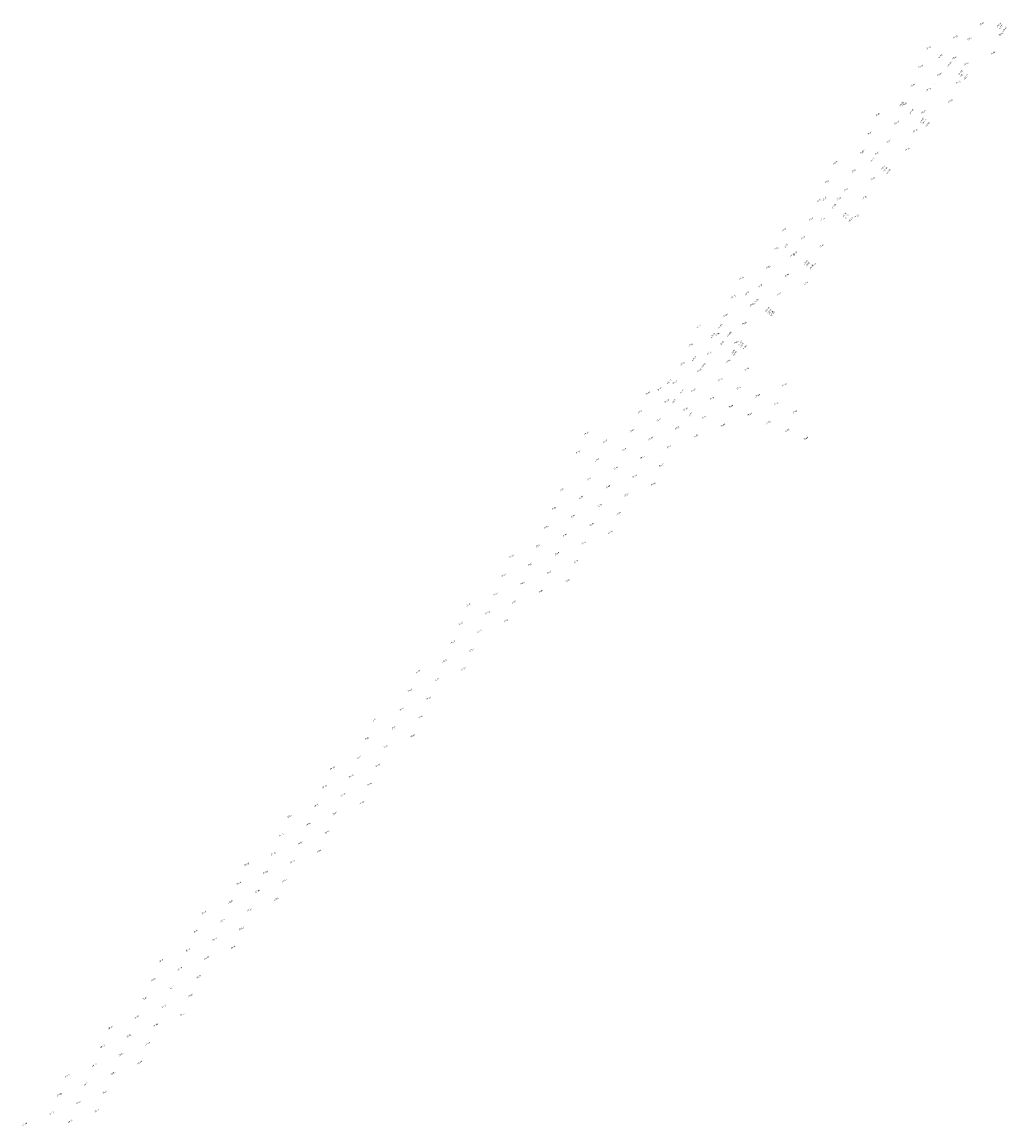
# Model space of a CAD drawing. Header units: metres. Extents: x 202983 to 204040, y 388598 to 392940.
# Tile 2 of 19: x 203377 to 203618, y 389140 to 389411. Entities that reach past the tile are written whole.
import ezdxf

# ---------------------------------------------------------------- set-up
doc = ezdxf.new("R2010")
doc.units = ezdxf.units.M
doc.linetypes.add('XX-HIDDEN', pattern=[4, 2, -2])
for name, color, linetype, lineweight in [('B-WE-OG-HOOGTEPUNT-T18', 252, 'Continuous', 18), ('N-WE-AM-AS_EXTENTION-G', 252, 'XX-HIDDEN', 18), ('N-WE-OG-HOOGTEPUNT-T25', 7, 'Continuous', 25)]:
    doc.layers.add(name, color=color, linetype=linetype, lineweight=lineweight)
doc.styles.add('NLCS-ISO', font='NLCS-ISO.ttf')
doc.styles.add('NLCS-ISO-M200-T18', font='NLCS-ISO.ttf', dxfattribs={"height": 0.36})

msp = doc.modelspace()

# ---------------------------------------------------------------- linework, layer by layer
at = {"layer": 'N-WE-AM-AS_EXTENTION-G', "color": 135, "linetype": 'XX-HIDDEN', "lineweight": 18}
for p, q in [((203600.64, 389395.58), (203600.64, 389395.58)), ((203594.71, 389388.26), (203594.71, 389388.26))]:
    msp.add_line(p, q, dxfattribs=at)

# ---------------------------------------------------------------- texts
at = {"layer": 'B-WE-OG-HOOGTEPUNT-T18', "linetype": 'Continuous', "lineweight": 18, "char_height": 0.36, "attachment_point": 8, "rotation": 27, "style": 'NLCS-ISO'}
for s, insert in [('{\\fNLCS-ISO|b0|i1|c0|p2;\\C256;20.52}', (203612.37, 389410.36, 20.52)), ('{\\fNLCS-ISO|b0|i1|c0|p2;\\C256;20.52}', (203605.89, 389407.1, 20.52)), ('{\\fNLCS-ISO|b0|i1|c0|p2;\\C256;20.54}', (203617.05, 389407.77, 20.54)), ('{\\fNLCS-ISO|b0|i1|c0|p2;\\C256;20.53}', (203599.33, 389404.47, 20.53)), ('{\\fNLCS-ISO|b0|i1|c0|p2;\\C256;20.56}', (203609.35, 389406.68, 20.56)), ('{\\fNLCS-ISO|b0|i1|c0|p2;\\C256;20.63}', (203605.68, 389402.04, 20.63)), ('{\\fNLCS-ISO|b0|i1|c0|p2;\\C256;20.61}', (203615.09, 389403.17, 20.61)), ('{\\fNLCS-ISO|b0|i1|c0|p2;\\C256;20.65}', (203597.36, 389399.88, 20.65)), ('{\\fNLCS-ISO|b0|i1|c0|p2;\\C256;20.54}', (203608.52, 389400.54, 20.54)), ('{\\fNLCS-ISO|b0|i1|c0|p2;\\C256;20.71}', (203601.96, 389397.91, 20.71)), ('{\\fNLCS-ISO|b0|i1|c0|p2;\\C256;20.77}', (203595.4, 389395.28, 20.77)), ('{\\fNLCS-ISO|b0|i1|c0|p2;\\C256;20.79}', (203599.2, 389394.2, 20.79)), ('{\\fNLCS-ISO|b0|i1|c0|p2;\\C256;20.61}', (203606.56, 389395.94, 20.61)), ('{\\fNLCS-ISO|b0|i1|c0|p2;\\C256;20.87}', (203593.43, 389390.68, 20.87)), ('{\\fNLCS-ISO|b0|i1|c0|p2;\\C256;20.69}', (203604.59, 389391.35, 20.69)), ('{\\fNLCS-ISO|b0|i1|c0|p2;\\C256;20.86}', (203586.87, 389388.05, 20.86)), ('{\\fNLCS-ISO|b0|i1|c0|p2;\\C256;20.81}', (203598.03, 389388.71, 20.81)), ('{\\fNLCS-ISO|b0|i1|c0|p2;\\C256;20.97}', (203591.46, 389386.08, 20.97)), ('{\\fNLCS-ISO|b0|i1|c0|p2;\\C256;21.07}', (203584.9, 389383.45, 21.07)), ('{\\fNLCS-ISO|b0|i1|c0|p2;\\C256;20.98}', (203596.06, 389384.12, 20.98)), ('{\\fNLCS-ISO|b0|i1|c0|p2;\\C256;21.07}', (203589.5, 389381.49, 21.07)), ('{\\fNLCS-ISO|b0|i1|c0|p2;\\C256;21.13}', (203582.93, 389378.86, 21.13)), ('{\\fNLCS-ISO|b0|i1|c0|p2;\\C256;21.15}', (203586.6, 389378.51, 21.15)), ('{\\fNLCS-ISO|b0|i1|c0|p2;\\C256;21.10}', (203594.09, 389379.52, 21.1)), ('{\\fNLCS-ISO|b0|i1|c0|p2;\\C256;20.95}', (203576.37, 389376.23, 20.95)), ('{\\fNLCS-ISO|b0|i1|c0|p2;\\C256;21.22}', (203580.97, 389374.26, 21.22)), ('{\\fNLCS-ISO|b0|i1|c0|p2;\\C256;21.17}', (203585.56, 389372.29, 21.17)), ('{\\fNLCS-ISO|b0|i1|c0|p2;\\C256;21.13}', (203574.4, 389371.63, 21.13)), ('{\\fNLCS-ISO|b0|i1|c0|p2;\\C256;21.32}', (203579, 389369.66, 21.32)), ('{\\fNLCS-ISO|b0|i1|c0|p2;\\C256;21.35}', (203572.44, 389367.03, 21.35)), ('{\\fNLCS-ISO|b0|i1|c0|p2;\\C256;21.36}', (203577.24, 389367.42, 21.36)), ('{\\fNLCS-ISO|b0|i1|c0|p2;\\C256;21.25}', (203583.6, 389367.7, 21.25)), ('{\\fNLCS-ISO|b0|i1|c0|p2;\\C256;21.44}', (203570.47, 389362.43, 21.44)), ('{\\fNLCS-ISO|b0|i1|c0|p2;\\C256;21.44}', (203573.32, 389362.48, 21.44)), ('{\\fNLCS-ISO|b0|i1|c0|p2;\\C256;21.28}', (203581.63, 389363.1, 21.28)), ('{\\fNLCS-ISO|b0|i1|c0|p2;\\C256;21.17}', (203563.91, 389359.8, 21.17)), ('{\\fNLCS-ISO|b0|i1|c0|p2;\\C256;21.52}', (203568.5, 389357.84, 21.52)), ('{\\fNLCS-ISO|b0|i1|c0|p2;\\C256;21.40}', (203573.1, 389355.87, 21.4)), ('{\\fNLCS-ISO|b0|i1|c0|p2;\\C256;21.52}', (203561.94, 389355.21, 21.52)), ('{\\fNLCS-ISO|b0|i1|c0|p2;\\C256;21.59}', (203565.94, 389353.63, 21.59)), ('{\\fNLCS-ISO|b0|i1|c0|p2;\\C256;21.63}', (203559.97, 389350.61, 21.63)), ('{\\fNLCS-ISO|b0|i1|c0|p2;\\C256;21.48}', (203571.13, 389351.27, 21.48)), ('{\\fNLCS-ISO|b0|i1|c0|p2;\\C256;21.25}', (203553.41, 389347.98, 21.25)), ('{\\fNLCS-ISO|b0|i1|c0|p2;\\C256;21.59}', (203564.57, 389348.64, 21.59)), ('{\\fNLCS-ISO|b0|i1|c0|p2;\\C256;21.71}', (203558.01, 389346.01, 21.71)), ('{\\fNLCS-ISO|b0|i1|c0|p2;\\C256;21.58}', (203569.17, 389346.68, 21.58)), ('{\\fNLCS-ISO|b0|i1|c0|p2;\\C256;21.53}', (203551.44, 389343.38, 21.53)), ('{\\fNLCS-ISO|b0|i1|c0|p2;\\C256;21.63}', (203562.61, 389344.05, 21.63)), ('{\\fNLCS-ISO|b0|i1|c0|p2;\\C256;21.78}', (203556.04, 389341.42, 21.78)), ('{\\fNLCS-ISO|b0|i1|c0|p2;\\C256;21.78}', (203560.64, 389339.45, 21.78)), ('{\\fNLCS-ISO|b0|i1|c0|p2;\\C256;21.80}', (203549.48, 389338.78, 21.8)), ('{\\fNLCS-ISO|b0|i1|c0|p2;\\C256;21.80}', (203554.08, 389336.82, 21.8)), ('{\\fNLCS-ISO|b0|i1|c0|p2;\\C256;21.40}', (203542.91, 389336.15, 21.4)), ('{\\fNLCS-ISO|b0|i1|c0|p2;\\C256;21.88}', (203547.51, 389334.19, 21.88)), ('{\\fNLCS-ISO|b0|i1|c0|p2;\\C256;21.84}', (203540.95, 389331.56, 21.84)), ('{\\fNLCS-ISO|b0|i1|c0|p2;\\C256;21.83}', (203552.11, 389332.22, 21.83)), ('{\\fNLCS-ISO|b0|i1|c0|p2;\\C256;21.96}', (203545.55, 389329.59, 21.96)), ('{\\fNLCS-ISO|b0|i1|c0|p2;\\C256;21.93}', (203538.98, 389326.96, 21.93)), ('{\\fNLCS-ISO|b0|i1|c0|p2;\\C256;21.89}', (203550.14, 389327.62, 21.89)), ('{\\fNLCS-ISO|b0|i1|c0|p2;\\C256;21.96}', (203554.74, 389325.66, 21.96)), ('{\\fNLCS-ISO|b0|i1|c0|p2;\\C256;21.98}', (203543.02, 389325.31, 21.98)), ('{\\fNLCS-ISO|b0|i1|c0|p2;\\C256;21.93}', (203548.18, 389323.03, 21.93)), ('{\\fNLCS-ISO|b0|i1|c0|p2;\\C256;22.00}', (203537.02, 389322.36, 22)), ('{\\fNLCS-ISO|b0|i1|c0|p2;\\C256;21.99}', (203541.61, 389320.4, 21.99)), ('{\\fNLCS-ISO|b0|i1|c0|p2;\\C256;21.94}', (203552.77, 389321.06, 21.94)), ('{\\fNLCS-ISO|b0|i1|c0|p2;\\C256;21.83}', (203563.93, 389321.72, 21.83)), ('{\\fNLCS-ISO|b0|i1|c0|p2;\\C256;21.99}', (203530.45, 389319.73, 21.99)), ('{\\fNLCS-ISO|b0|i1|c0|p2;\\C256;22.07}', (203535.05, 389317.77, 22.07)), ('{\\fNLCS-ISO|b0|i1|c0|p2;\\C256;21.91}', (203546.21, 389318.43, 21.91)), ('{\\fNLCS-ISO|b0|i1|c0|p2;\\C256;21.93}', (203557.37, 389319.09, 21.93)), ('{\\fNLCS-ISO|b0|i1|c0|p2;\\C256;22.19}', (203528.49, 389315.13, 22.19)), ('{\\fNLCS-ISO|b0|i1|c0|p2;\\C256;22.01}', (203539.65, 389315.8, 22.01)), ('{\\fNLCS-ISO|b0|i1|c0|p2;\\C256;21.90}', (203550.81, 389316.46, 21.9)), ('{\\fNLCS-ISO|b0|i1|c0|p2;\\C256;21.86}', (203561.97, 389317.13, 21.86)), ('{\\fNLCS-ISO|b0|i1|c0|p2;\\C256;21.81}', (203566.56, 389315.16, 21.81)), ('{\\fNLCS-ISO|b0|i1|c0|p2;\\C256;22.11}', (203533.08, 389313.17, 22.11)), ('{\\fNLCS-ISO|b0|i1|c0|p2;\\C256;21.92}', (203544.24, 389313.83, 21.92)), ('{\\fNLCS-ISO|b0|i1|c0|p2;\\C256;21.89}', (203555.4, 389314.5, 21.89)), ('{\\fNLCS-ISO|b0|i1|c0|p2;\\C256;21.89}', (203560, 389312.53, 21.89)), ('{\\fNLCS-ISO|b0|i1|c0|p2;\\C256;21.71}', (203515.36, 389309.87, 21.71)), ('{\\fNLCS-ISO|b0|i1|c0|p2;\\C256;21.63}', (203526.52, 389310.54, 21.63)), ('{\\fNLCS-ISO|b0|i1|c0|p2;\\C256;22.04}', (203537.68, 389311.2, 22.04)), ('{\\fNLCS-ISO|b0|i1|c0|p2;\\C256;21.80}', (203548.84, 389311.87, 21.8)), ('{\\fNLCS-ISO|b0|i1|c0|p2;\\C256;21.88}', (203564.6, 389310.56, 21.88)), ('{\\fNLCS-ISO|b0|i1|c0|p2;\\C256;21.97}', (203519.96, 389307.91, 21.97)), ('{\\fNLCS-ISO|b0|i1|c0|p2;\\C256;22.07}', (203531.12, 389308.57, 22.07)), ('{\\fNLCS-ISO|b0|i1|c0|p2;\\C256;21.86}', (203542.28, 389309.24, 21.86)), ('{\\fNLCS-ISO|b0|i1|c0|p2;\\C256;21.86}', (203569.2, 389308.6, 21.86)), ('{\\fNLCS-ISO|b0|i1|c0|p2;\\C256;21.80}', (203513.39, 389305.28, 21.8)), ('{\\fNLCS-ISO|b0|i1|c0|p2;\\C256;21.96}', (203524.55, 389305.94, 21.96)), ('{\\fNLCS-ISO|b0|i1|c0|p2;\\C256;22.06}', (203535.71, 389306.6, 22.06)), ('{\\fNLCS-ISO|b0|i1|c0|p2;\\C256;22.12}', (203517.99, 389303.31, 22.12)), ('{\\fNLCS-ISO|b0|i1|c0|p2;\\C256;21.99}', (203522.59, 389301.34, 21.99)), ('{\\fNLCS-ISO|b0|i1|c0|p2;\\C256;21.94}', (203529.15, 389303.97, 21.94)), ('{\\fNLCS-ISO|b0|i1|c0|p2;\\C256;22.00}', (203533.75, 389302.01, 22)), ('{\\fNLCS-ISO|b0|i1|c0|p2;\\C256;22.10}', (203516.02, 389298.71, 22.1)), ('{\\fNLCS-ISO|b0|i1|c0|p2;\\C256;22.15}', (203527.18, 389299.38, 22.15)), ('{\\fNLCS-ISO|b0|i1|c0|p2;\\C256;21.87}', (203509.46, 389296.08, 21.87)), ('{\\fNLCS-ISO|b0|i1|c0|p2;\\C256;22.00}', (203520.62, 389296.75, 22)), ('{\\fNLCS-ISO|b0|i1|c0|p2;\\C256;21.93}', (203531.78, 389297.41, 21.93)), ('{\\fNLCS-ISO|b0|i1|c0|p2;\\C256;21.97}', (203514.06, 389294.12, 21.97)), ('{\\fNLCS-ISO|b0|i1|c0|p2;\\C256;21.97}', (203525.22, 389294.78, 21.97)), ('{\\fNLCS-ISO|b0|i1|c0|p2;\\C256;21.86}', (203507.49, 389291.48, 21.86)), ('{\\fNLCS-ISO|b0|i1|c0|p2;\\C256;21.98}', (203518.65, 389292.15, 21.98)), ('{\\fNLCS-ISO|b0|i1|c0|p2;\\C256;21.98}', (203512.09, 389289.52, 21.98)), ('{\\fNLCS-ISO|b0|i1|c0|p2;\\C256;21.91}', (203523.25, 389290.18, 21.91)), ('{\\fNLCS-ISO|b0|i1|c0|p2;\\C256;21.84}', (203505.53, 389286.89, 21.84)), ('{\\fNLCS-ISO|b0|i1|c0|p2;\\C256;22.04}', (203516.69, 389287.55, 22.04)), ('{\\fNLCS-ISO|b0|i1|c0|p2;\\C256;21.88}', (203521.28, 389285.59, 21.88)), ('{\\fNLCS-ISO|b0|i1|c0|p2;\\C256;21.96}', (203510.12, 389284.92, 21.96)), ('{\\fNLCS-ISO|b0|i1|c0|p2;\\C256;21.85}', (203514.72, 389282.96, 21.85)), ('{\\fNLCS-ISO|b0|i1|c0|p2;\\C256;21.58}', (203497, 389279.66, 21.58)), ('{\\fNLCS-ISO|b0|i1|c0|p2;\\C256;21.87}', (203503.56, 389282.29, 21.87)), ('{\\fNLCS-ISO|b0|i1|c0|p2;\\C256;21.89}', (203508.16, 389280.32, 21.89)), ('{\\fNLCS-ISO|b0|i1|c0|p2;\\C256;21.87}', (203501.59, 389277.69, 21.87)), ('{\\fNLCS-ISO|b0|i1|c0|p2;\\C256;21.77}', (203512.75, 389278.36, 21.77)), ('{\\fNLCS-ISO|b0|i1|c0|p2;\\C256;21.65}', (203495.03, 389275.06, 21.65)), ('{\\fNLCS-ISO|b0|i1|c0|p2;\\C256;21.80}', (203506.19, 389275.73, 21.8)), ('{\\fNLCS-ISO|b0|i1|c0|p2;\\C256;21.84}', (203499.63, 389273.1, 21.84)), ('{\\fNLCS-ISO|b0|i1|c0|p2;\\C256;21.70}', (203510.79, 389273.76, 21.7)), ('{\\fNLCS-ISO|b0|i1|c0|p2;\\C256;21.69}', (203493.06, 389270.47, 21.69)), ('{\\fNLCS-ISO|b0|i1|c0|p2;\\C256;21.64}', (203504.22, 389271.13, 21.64)), ('{\\fNLCS-ISO|b0|i1|c0|p2;\\C256;21.35}', (203486.5, 389267.84, 21.35)), ('{\\fNLCS-ISO|b0|i1|c0|p2;\\C256;21.72}', (203497.66, 389268.5, 21.72)), ('{\\fNLCS-ISO|b0|i1|c0|p2;\\C256;21.67}', (203491.1, 389265.87, 21.67)), ('{\\fNLCS-ISO|b0|i1|c0|p2;\\C256;21.60}', (203495.69, 389263.9, 21.6)), ('{\\fNLCS-ISO|b0|i1|c0|p2;\\C256;21.41}', (203484.53, 389263.24, 21.41)), ('{\\fNLCS-ISO|b0|i1|c0|p2;\\C256;21.64}', (203489.13, 389261.27, 21.64)), ('{\\fNLCS-ISO|b0|i1|c0|p2;\\C256;21.48}', (203482.57, 389258.64, 21.48)), ('{\\fNLCS-ISO|b0|i1|c0|p2;\\C256;21.52}', (203487.16, 389256.67, 21.52)), ('{\\fNLCS-ISO|b0|i1|c0|p2;\\C256;21.45}', (203480.6, 389254.04, 21.45)), ('{\\fNLCS-ISO|b0|i1|c0|p2;\\C256;21.19}', (203474.04, 389251.41, 21.19)), ('{\\fNLCS-ISO|b0|i1|c0|p2;\\C256;21.38}', (203485.2, 389252.08, 21.38)), ('{\\fNLCS-ISO|b0|i1|c0|p2;\\C256;21.41}', (203478.63, 389249.45, 21.41)), ('{\\fNLCS-ISO|b0|i1|c0|p2;\\C256;21.25}', (203472.07, 389246.82, 21.25)), ('{\\fNLCS-ISO|b0|i1|c0|p2;\\C256;21.28}', (203476.67, 389244.85, 21.28)), ('{\\fNLCS-ISO|b0|i1|c0|p2;\\C256;21.22}', (203470.11, 389242.22, 21.22)), ('{\\fNLCS-ISO|b0|i1|c0|p2;\\C256;20.97}', (203463.54, 389239.59, 20.97)), ('{\\fNLCS-ISO|b0|i1|c0|p2;\\C256;21.14}', (203474.7, 389240.25, 21.14)), ('{\\fNLCS-ISO|b0|i1|c0|p2;\\C256;21.18}', (203468.14, 389237.62, 21.18)), ('{\\fNLCS-ISO|b0|i1|c0|p2;\\C256;21.01}', (203461.58, 389234.99, 21.01)), ('{\\fNLCS-ISO|b0|i1|c0|p2;\\C256;20.94}', (203472.74, 389235.66, 20.94)), ('{\\fNLCS-ISO|b0|i1|c0|p2;\\C256;21.06}', (203466.17, 389233.02, 21.06)), ('{\\fNLCS-ISO|b0|i1|c0|p2;\\C256;21.00}', (203459.61, 389230.39, 21)), ('{\\fNLCS-ISO|b0|i1|c0|p2;\\C256;20.95}', (203464.21, 389228.43, 20.95)), ('{\\fNLCS-ISO|b0|i1|c0|p2;\\C256;20.77}', (203453.05, 389227.76, 20.77)), ('{\\fNLCS-ISO|b0|i1|c0|p2;\\C256;20.98}', (203457.64, 389225.8, 20.98)), ('{\\fNLCS-ISO|b0|i1|c0|p2;\\C256;20.82}', (203451.08, 389223.17, 20.82)), ('{\\fNLCS-ISO|b0|i1|c0|p2;\\C256;20.84}', (203462.24, 389223.83, 20.84)), ('{\\fNLCS-ISO|b0|i1|c0|p2;\\C256;20.90}', (203455.68, 389221.2, 20.9)), ('{\\fNLCS-ISO|b0|i1|c0|p2;\\C256;20.85}', (203449.11, 389218.57, 20.85)), ('{\\fNLCS-ISO|b0|i1|c0|p2;\\C256;20.73}', (203460.27, 389219.23, 20.73)), ('{\\fNLCS-ISO|b0|i1|c0|p2;\\C256;20.64}', (203442.55, 389215.94, 20.64)), ('{\\fNLCS-ISO|b0|i1|c0|p2;\\C256;20.82}', (203453.71, 389216.6, 20.82)), ('{\\fNLCS-ISO|b0|i1|c0|p2;\\C256;20.86}', (203447.15, 389213.97, 20.86)), ('{\\fNLCS-ISO|b0|i1|c0|p2;\\C256;20.74}', (203451.74, 389212.01, 20.74)), ('{\\fNLCS-ISO|b0|i1|c0|p2;\\C256;20.72}', (203440.58, 389211.34, 20.72)), ('{\\fNLCS-ISO|b0|i1|c0|p2;\\C256;20.80}', (203445.18, 389209.37, 20.8)), ('{\\fNLCS-ISO|b0|i1|c0|p2;\\C256;20.78}', (203438.62, 389206.74, 20.78)), ('{\\fNLCS-ISO|b0|i1|c0|p2;\\C256;20.61}', (203449.78, 389207.41, 20.61)), ('{\\fNLCS-ISO|b0|i1|c0|p2;\\C256;20.58}', (203432.05, 389204.11, 20.58)), ('{\\fNLCS-ISO|b0|i1|c0|p2;\\C256;20.73}', (203443.21, 389204.78, 20.73)), ('{\\fNLCS-ISO|b0|i1|c0|p2;\\C256;20.80}', (203436.65, 389202.15, 20.8)), ('{\\fNLCS-ISO|b0|i1|c0|p2;\\C256;20.66}', (203430.09, 389199.52, 20.66)), ('{\\fNLCS-ISO|b0|i1|c0|p2;\\C256;20.64}', (203441.25, 389200.18, 20.64)), ('{\\fNLCS-ISO|b0|i1|c0|p2;\\C256;20.78}', (203434.68, 389197.55, 20.78)), ('{\\fNLCS-ISO|b0|i1|c0|p2;\\C256;20.75}', (203428.12, 389194.92, 20.75)), ('{\\fNLCS-ISO|b0|i1|c0|p2;\\C256;20.53}', (203439.28, 389195.58, 20.53)), ('{\\fNLCS-ISO|b0|i1|c0|p2;\\C256;20.47}', (203421.56, 389192.29, 20.47)), ('{\\fNLCS-ISO|b0|i1|c0|p2;\\C256;20.78}', (203426.15, 389190.32, 20.78)), ('{\\fNLCS-ISO|b0|i1|c0|p2;\\C256;20.73}', (203432.72, 389192.95, 20.73)), ('{\\fNLCS-ISO|b0|i1|c0|p2;\\C256;20.60}', (203419.59, 389187.69, 20.6)), ('{\\fNLCS-ISO|b0|i1|c0|p2;\\C256;20.65}', (203430.75, 389188.36, 20.65)), ('{\\fNLCS-ISO|b0|i1|c0|p2;\\C256;20.78}', (203424.19, 389185.73, 20.78)), ('{\\fNLCS-ISO|b0|i1|c0|p2;\\C256;20.72}', (203417.62, 389183.09, 20.72)), ('{\\fNLCS-ISO|b0|i1|c0|p2;\\C256;20.54}', (203428.78, 389183.76, 20.54)), ('{\\fNLCS-ISO|b0|i1|c0|p2;\\C256;20.41}', (203411.06, 389180.46, 20.41)), ('{\\fNLCS-ISO|b0|i1|c0|p2;\\C256;20.72}', (203422.22, 389181.13, 20.72)), ('{\\fNLCS-ISO|b0|i1|c0|p2;\\C256;20.75}', (203415.66, 389178.5, 20.75)), ('{\\fNLCS-ISO|b0|i1|c0|p2;\\C256;20.54}', (203409.09, 389175.87, 20.54)), ('{\\fNLCS-ISO|b0|i1|c0|p2;\\C256;20.65}', (203420.25, 389176.53, 20.65)), ('{\\fNLCS-ISO|b0|i1|c0|p2;\\C256;20.77}', (203413.69, 389173.9, 20.77)), ('{\\fNLCS-ISO|b0|i1|c0|p2;\\C256;20.55}', (203418.29, 389171.93, 20.55)), ('{\\fNLCS-ISO|b0|i1|c0|p2;\\C256;20.67}', (203407.13, 389171.27, 20.67)), ('{\\fNLCS-ISO|b0|i1|c0|p2;\\C256;20.72}', (203411.72, 389169.3, 20.72)), ('{\\fNLCS-ISO|b0|i1|c0|p2;\\C256;20.72}', (203405.16, 389166.67, 20.72)), ('{\\fNLCS-ISO|b0|i1|c0|p2;\\C256;20.46}', (203416.32, 389167.34, 20.46)), ('{\\fNLCS-ISO|b0|i1|c0|p2;\\C256;20.49}', (203398.6, 389164.04, 20.49)), ('{\\fNLCS-ISO|b0|i1|c0|p2;\\C256;20.68}', (203409.76, 389164.71, 20.68)), ('{\\fNLCS-ISO|b0|i1|c0|p2;\\C256;20.76}', (203403.19, 389162.08, 20.76)), ('{\\fNLCS-ISO|b0|i1|c0|p2;\\C256;20.62}', (203396.63, 389159.44, 20.62)), ('{\\fNLCS-ISO|b0|i1|c0|p2;\\C256;20.59}', (203407.79, 389160.11, 20.59)), ('{\\fNLCS-ISO|b0|i1|c0|p2;\\C256;20.75}', (203401.23, 389157.48, 20.75)), ('{\\fNLCS-ISO|b0|i1|c0|p2;\\C256;20.49}', (203405.83, 389155.51, 20.49)), ('{\\fNLCS-ISO|b0|i1|c0|p2;\\C256;20.72}', (203394.66, 389154.85, 20.72)), ('{\\fNLCS-ISO|b0|i1|c0|p2;\\C256;20.72}', (203399.26, 389152.88, 20.72)), ('{\\fNLCS-ISO|b0|i1|c0|p2;\\C256;20.45}', (203388.1, 389152.22, 20.45)), ('{\\fNLCS-ISO|b0|i1|c0|p2;\\C256;20.77}', (203392.7, 389150.25, 20.77)), ('{\\fNLCS-ISO|b0|i1|c0|p2;\\C256;20.60}', (203386.13, 389147.62, 20.6)), ('{\\fNLCS-ISO|b0|i1|c0|p2;\\C256;20.66}', (203397.3, 389148.28, 20.66)), ('{\\fNLCS-ISO|b0|i1|c0|p2;\\C256;20.80}', (203390.73, 389145.65, 20.8)), ('{\\fNLCS-ISO|b0|i1|c0|p2;\\C256;20.73}', (203384.17, 389143.02, 20.73)), ('{\\fNLCS-ISO|b0|i1|c0|p2;\\C256;20.63}', (203395.33, 389143.69, 20.63)), ('{\\fNLCS-ISO|b0|i1|c0|p2;\\C256;20.40}', (203377.61, 389140.39, 20.4)), ('{\\fNLCS-ISO|b0|i1|c0|p2;\\C256;20.76}', (203388.77, 389141.06, 20.76))]:
    msp.add_mtext(s, dxfattribs=dict(at, insert=insert))
at = {"layer": 'N-WE-OG-HOOGTEPUNT-T25', "linetype": 'Continuous', "lineweight": 25, "char_height": 0.36, "attachment_point": 8, "style": 'NLCS-ISO-M200-T18'}
for s, insert, rotation in [('{\\fNLCS-ISO|b0|i0|c0|p2;+20.43}', (203616.59, 389410.08, 20.43), 49.5), ('{\\fNLCS-ISO|b0|i0|c0|p2;+20.53}', (203617.1, 389409.67, 20.53), 49.5), ('{\\fNLCS-ISO|b0|i0|c0|p2;+20.55}', (203618.03, 389409.02, 20.55), 49.5), ('{\\fNLCS-ISO|b0|i0|c0|p2;+20.59}', (203602.2, 389402.33, 20.59), 49.5), ('{\\fNLCS-ISO|b0|i0|c0|p2;+20.66}', (203604.52, 389400.53, 20.66), 49.5), ('{\\fNLCS-ISO|b0|i0|c0|p2;+20.59}', (203607.12, 389398.35, 20.59), 49.5), ('{\\fNLCS-ISO|b0|i0|c0|p2;+20.69}', (203607.65, 389397.97, 20.69), 49.5), ('{\\fNLCS-ISO|b0|i0|c0|p2;+20.72}', (203608.53, 389397.34, 20.72), 49.5), ('{\\fNLCS-ISO|b0|i0|c0|p2;+20.84}', (203592.79, 389390.71, 20.84), 49.5), ('{\\fNLCS-ISO|b0|i0|c0|p2;+20.90}', (203595.1, 389388.78, 20.9), 49.5), ('{\\fNLCS-ISO|b0|i0|c0|p2;+20.83}', (203597.72, 389386.69, 20.83), 49.5), ('{\\fNLCS-ISO|b0|i0|c0|p2;+20.93}', (203598.28, 389386.33, 20.93), 49.5), ('{\\fNLCS-ISO|b0|i0|c0|p2;+20.96}', (203599.06, 389385.68, 20.96), 49.5), ('{\\fNLCS-ISO|b0|i0|c0|p2;+21.10}', (203583.25, 389378.97, 21.1), 49.5), ('{\\fNLCS-ISO|b0|i0|c0|p2;+21.17}', (203585.58, 389377.13, 21.17), 49.5), ('{\\fNLCS-ISO|b0|i0|c0|p2;+21.10}', (203588.23, 389375.07, 21.1), 49.5), ('{\\fNLCS-ISO|b0|i0|c0|p2;+21.20}', (203588.77, 389374.69, 21.2), 49.5), ('{\\fNLCS-ISO|b0|i0|c0|p2;+21.23}', (203589.52, 389374.09, 21.23), 49.5), ('{\\fNLCS-ISO|b0|i0|c0|p2;+21.31}', (203573.83, 389367.45, 21.31), 49.5), ('{\\fNLCS-ISO|b0|i0|c0|p2;+21.38}', (203576.11, 389365.57, 21.38), 49.5), ('{\\fNLCS-ISO|b0|i0|c0|p2;+21.31}', (203578.73, 389363.46, 21.31), 49.5), ('{\\fNLCS-ISO|b0|i0|c0|p2;+21.41}', (203579.27, 389363.08, 21.41), 49.5), ('{\\fNLCS-ISO|b0|i0|c0|p2;+21.43}', (203580.25, 389362.32, 21.43), 49.5), ('{\\fNLCS-ISO|b0|i0|c0|p2;+21.51}', (203564.34, 389355.86, 21.51), 49.5), ('{\\fNLCS-ISO|b0|i0|c0|p2;+21.58}', (203566.6, 389353.97, 21.58), 49.5), ('{\\fNLCS-ISO|b0|i0|c0|p2;+21.51}', (203569.24, 389351.84, 21.51), 49.5), ('{\\fNLCS-ISO|b0|i0|c0|p2;+21.61}', (203569.76, 389351.43, 21.61), 49.5), ('{\\fNLCS-ISO|b0|i0|c0|p2;+21.63}', (203570.68, 389350.66, 21.63), 49.5), ('{\\fNLCS-ISO|b0|i0|c0|p2;+21.70}', (203554.82, 389344.21, 21.7), 49.5), ('{\\fNLCS-ISO|b0|i0|c0|p2;+21.76}', (203557.14, 389342.35, 21.76), 49.5), ('{\\fNLCS-ISO|b0|i0|c0|p2;+21.70}', (203559.8, 389340.25, 21.7), 49.5), ('+21.80', (203560.33, 389339.82, 21.7), 49.5), ('{\\fNLCS-ISO|b0|i0|c0|p2;+21.82}', (203561.11, 389339.25, 21.82), 49.5), ('+21.90', (203546.45, 389333.93, 21.82), 49.5), ('{\\fNLCS-ISO|b0|i0|c0|p2;+21.82}', (203548.22, 389336.12, 21.82), 49.5), ('{\\fNLCS-ISO|b0|i0|c0|p2;+21.89}', (203550.49, 389334.22, 21.89), 49.5), ('+21.97', (203548.7, 389332.06, 21.89), 49.5), ('{\\fNLCS-ISO|b0|i0|c0|p2;+21.82}', (203553.15, 389332.03, 21.82), 49.5), ('{\\fNLCS-ISO|b0|i0|c0|p2;+21.92}', (203553.58, 389331.59, 21.92), 49.5), ('{\\fNLCS-ISO|b0|i0|c0|p2;+21.95}', (203554.27, 389330.9, 21.95), 49.5), ('+21.97', (203541.88, 389328.28, 22.07), 49.5), ('+21.90', (203551.37, 389329.88, 21.82), 49.5), ('{\\fNLCS-ISO|b0|i0|c0|p2;+21.92}', (203551.89, 389329.47, 21.92), 56.5774), ('+22.05', (203544.12, 389326.56, 22.07), 49.5), ('{\\fNLCS-ISO|b0|i0|c0|p2;+21.97}', (203533.28, 389320.69, 21.97), 36.0387), ('+22.05', (203535.74, 389322.57, 22.07), 37.7836), ('+22.15', (203538.82, 389320.1, 22.07), 49.5), ('{\\fNLCS-ISO|b0|i0|c0|p2;+22.07}', (203536.93, 389317.81, 22.07), 49.5), ('{\\fNLCS-ISO|b0|i0|c0|p2;+21.97}', (203540.9, 389314.51, 21.97), 49.5)]:
    msp.add_mtext(s, dxfattribs=dict(at, insert=insert, rotation=rotation))

doc.saveas('drawing.dxf')
